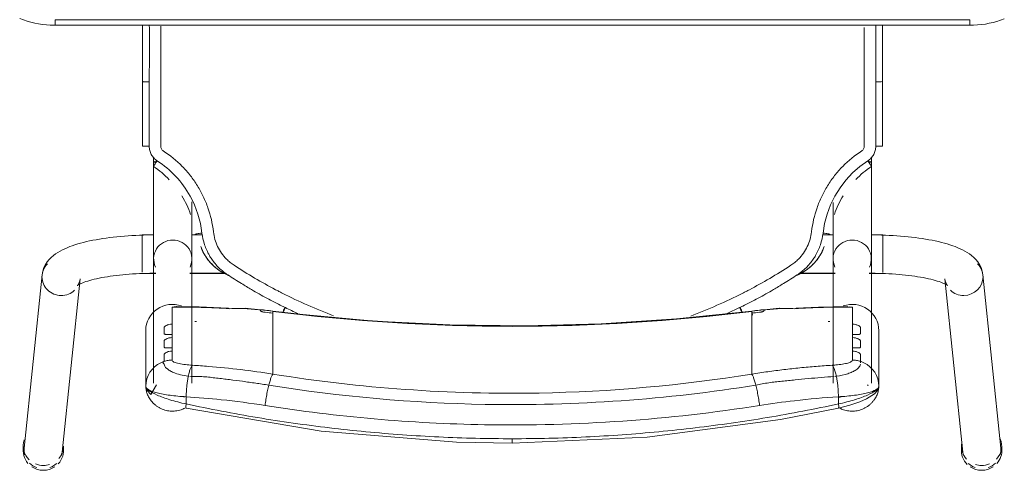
# Model space of a CAD drawing. Header units: metres. Extents: x 2.9 to 42.3, y -72.9 to -49.3.
# Tile 71 of 256: x 6.447 to 6.979, y -62.366 to -62.122. Entities that reach past the tile are written whole.
import ezdxf

# ---------------------------------------------------------------- set-up
doc = ezdxf.new("R2010")
doc.units = ezdxf.units.M
doc.layers.add('I-FURN', color=7, linetype='Continuous', lineweight=18)

# ---------------------------------------------------------------- blocks, each defined once
blk = doc.blocks.new('ConjuntoParaAlunoTamanho6 - CJA06_ConjuntoParaAlunoTamanho6-V25-2PAV')
at = {"layer": 'I-FURN', "color": 253, "true_color": 0xaaaaaa}
for p, q in [((-0.2643, 0.29456), (-0.2643, 0.29197)), ((-0.2638, 0.29312), (-0.25413, 0.19969)), ((-0.23354, 0.20182), (-0.24321, 0.29526)), ((-0.24254, 0.29197), (-0.24254, 0.29456)), ((0.24321, 0.29526), (0.23354, 0.20182)), ((0.24254, 0.29456), (0.24254, 0.29197)), ((0.25413, 0.19969), (0.2638, 0.29312)), ((0.2643, 0.29197), (0.2643, 0.29456)), ((-0.1979, 0.25969), (-0.1979, 0.22964)), ((-0.19385, 0.25812), (-0.19385, 0.19097)), ((-0.19207, 0.25896), (-0.19202, 0.25906)), ((-0.19202, 0.25906), (-0.19192, 0.25949)), ((-0.17315, 0.19097), (-0.17315, 0.25812)), ((0.17315, 0.25812), (0.17315, 0.19097)), ((0.19385, 0.19097), (0.19385, 0.25812)), ((0.1981, 0.22964), (0.1981, 0.25969)), ((-0.19665, 0.25395), (-0.1957, 0.25221)), ((-0.1957, 0.25221), (-0.19451, 0.25062)), ((-0.17493, 0.25435), (-0.17437, 0.25441)), ((-0.12923, 0.2438), (-0.12923, 0.25317)), ((0.12943, 0.2438), (0.12943, 0.25317)), ((0.17457, 0.25441), (0.17513, 0.25435)), ((0.19471, 0.25062), (0.1959, 0.25221)), ((0.1959, 0.25221), (0.19685, 0.25395)), ((-0.18366, 0.24073), (-0.18366, 0.23904)), ((-0.12923, 0.24214), (-0.12923, 0.2438)), ((-0.12923, 0.24214), (-0.12923, 0.23653)), ((0.12943, 0.24214), (0.12943, 0.2438)), ((0.12943, 0.24214), (0.12943, 0.23653)), ((0.18386, 0.23904), (0.18386, 0.24073)), ((-0.12923, 0.23653), (-0.12923, 0.23486)), ((-0.12923, 0.23486), (-0.12923, 0.22925)), ((0.12943, 0.23653), (0.12943, 0.23486)), ((0.12943, 0.23486), (0.12943, 0.22925)), ((-0.18366, 0.23345), (-0.18366, 0.23176)), ((-0.12923, 0.22925), (-0.12923, 0.22759)), ((0.12943, 0.22759), (0.12943, 0.22925)), ((0.18386, 0.23176), (0.18386, 0.23345)), ((-0.18366, 0.22617), (-0.18366, 0.21701)), ((-0.12923, 0.22759), (-0.12923, 0.22197)), ((0.12943, 0.22759), (0.12943, 0.22197)), ((0.18386, 0.21701), (0.18386, 0.22617)), ((-0.14414, 0.21757), (-0.12926, 0.21915)), ((-0.12923, 0.22197), (-0.12923, 0.22031)), ((-0.11598, 0.22048), (-0.1227, 0.21732)), ((0.12943, 0.22031), (0.12943, 0.22197)), ((0.12946, 0.21915), (0.14434, 0.21757)), ((-0.18366, 0.21701), (-0.1818, 0.21679)), ((0.17944, 0.21689), (0.18173, 0.21678)), ((-0.19271, 0.19894), (-0.2, 0.19894)), ((-0.2, 0.19844), (-0.2, 0.19411)), ((-0.19271, 0.19879), (-0.19385, 0.19879)), ((-0.19385, 0.19879), (-0.19385, 0.19845)), ((-0.19385, 0.19845), (-0.19385, 0.19764)), ((-0.15474, 0.19894), (-0.17429, 0.19894)), ((-0.15494, 0.19879), (-0.17429, 0.19879)), ((0.17429, 0.19894), (0.15474, 0.19894)), ((0.17429, 0.19879), (0.15494, 0.19879)), ((0.2, 0.19894), (0.19271, 0.19894)), ((0.19385, 0.19879), (0.19271, 0.19879)), ((0.19385, 0.19845), (0.19385, 0.19879)), ((0.19385, 0.19764), (0.19385, 0.19845)), ((0.2, 0.1938), (0.2, 0.19814)), ((-0.2, 0.19393), (-0.2, 0.18575)), ((-0.19385, 0.19367), (-0.19385, 0.1916)), ((0.19385, 0.1916), (0.19385, 0.19367)), ((0.2, 0.18573), (0.2, 0.19364)), ((-0.19385, 0.18688), (-0.19385, 0.18582)), ((0.19385, 0.18582), (0.19385, 0.18688)), ((-0.2, 0.18573), (-0.2, 0.17922)), ((-0.19385, 0.18371), (-0.19385, 0.18582)), ((0.19385, 0.18371), (0.19385, 0.18582)), ((0.2, 0.17794), (0.2, 0.1856)), ((-0.2, 0.17916), (-0.2, 0.17794)), ((-0.2, 0.17794), (-0.19377, 0.17794)), ((-0.19385, 0.17809), (-0.19385, 0.18068)), ((-0.17323, 0.17794), (-0.1676, 0.17794)), ((-0.17268, 0.17809), (-0.16757, 0.17809)), ((0.16757, 0.17809), (0.17268, 0.17809)), ((0.1676, 0.17794), (0.17323, 0.17794)), ((0.19377, 0.17794), (0.2, 0.17794)), ((0.19385, 0.17809), (0.19385, 0.18059)), ((-0.19385, 0.13857), (-0.19385, 0.13643)), ((0.19385, 0.13604), (0.19385, 0.13857)), ((-0.19983, 0.13021), (-0.19982, 0.0953)), ((0.19983, 0.13021), (0.19982, 0.0953)), ((-0.19982, 0.06488), (-0.19982, 0.0953)), ((-0.19982, 0.0953), (-0.19982, 0.09529)), ((-0.19623, 0.09556), (-0.19738, 0.09554)), ((0.19982, 0.06497), (0.19982, 0.0953)), ((0.247, 0.06497), (-0.247, 0.06497)), ((-0.247, 0.06497), (-0.247, 0.06422)), ((0.247, 0.06497), (-0.247, 0.06497)), ((-0.247, 0.06409), (-0.247, 0.06197)), ((0.247, 0.06497), (0.247, 0.06422)), ((0.247, 0.06409), (0.247, 0.06197))]:
    blk.add_line(p, q, dxfattribs=at)
at = {"layer": 'I-FURN', "color": 253, "true_color": 0xaaaaaa, "flags": 128}
for points in [[(0.0001, 0.2904), (-0.07267, 0.28721), (-0.14486, 0.2777), (-0.17603, 0.27161)], [(0.17623, 0.27161), (0.10331, 0.28398), (0.03018, 0.28985), (0.0001, 0.2904)], [(-0.17603, 0.27161), (-0.18218, 0.26997), (-0.18761, 0.26812), (-0.19131, 0.26652), (-0.19557, 0.2639), (-0.19708, 0.26226), (-0.19765, 0.26113), (-0.1979, 0.25971)], [(-0.17607, 0.26928), (-0.17607, 0.26831), (-0.17607, 0.26734), (-0.17607, 0.26637), (-0.17607, 0.2654)], [(0.17627, 0.2654), (0.17627, 0.26637), (0.17627, 0.26734), (0.17627, 0.26831), (0.17627, 0.26928)], [(0.1981, 0.25971), (0.19792, 0.26092), (0.19739, 0.26208), (0.1954, 0.2642), (0.19227, 0.25896)], [(-0.1979, 0.24468), (-0.1979, 0.2522), (-0.1979, 0.25971)], [(-0.1979, 0.25969), (-0.19776, 0.25773), (-0.19734, 0.2558), (-0.19665, 0.25395)], [(-0.1979, 0.25969), (-0.1979, 0.25218), (-0.1979, 0.24467), (-0.1979, 0.23715), (-0.1979, 0.22964)], [(0.19685, 0.25395), (0.19754, 0.2558), (0.19796, 0.25773), (0.1981, 0.25969)], [(0.1981, 0.25971), (0.1981, 0.2522), (0.1981, 0.24468)], [(0.1981, 0.22964), (0.1981, 0.23715), (0.1981, 0.24467), (0.1981, 0.25218), (0.1981, 0.25969)], [(-0.19451, 0.25062), (-0.19311, 0.2492), (-0.19152, 0.24799)], [(0.19172, 0.24799), (0.19331, 0.2492), (0.19471, 0.25062)], [(-0.19152, 0.24799), (-0.18977, 0.24701), (-0.1879, 0.24628)], [(-0.1879, 0.24243), (-0.1879, 0.24339), (-0.1879, 0.24435), (-0.1879, 0.24532), (-0.1879, 0.24628)], [(-0.18366, 0.24561), (-0.18366, 0.24439), (-0.18366, 0.24317), (-0.18366, 0.24195), (-0.18366, 0.24073)], [(0.18386, 0.24073), (0.18386, 0.24195), (0.18386, 0.24317), (0.18386, 0.24439), (0.18386, 0.24561)], [(0.1881, 0.24628), (0.18997, 0.24701), (0.19172, 0.24799)], [(0.1881, 0.24628), (0.1881, 0.24532), (0.1881, 0.24435), (0.1881, 0.24339), (0.1881, 0.24243)], [(-0.1879, 0.23515), (-0.1879, 0.23603), (-0.1879, 0.23692), (-0.1879, 0.2378), (-0.1879, 0.23868)], [(-0.18366, 0.23904), (-0.18366, 0.23764), (-0.18366, 0.23624), (-0.18366, 0.23485), (-0.18366, 0.23345)], [(0.18386, 0.23345), (0.18386, 0.23485), (0.18386, 0.23624), (0.18386, 0.23764), (0.18386, 0.23904)], [(0.1881, 0.23868), (0.1881, 0.2378), (0.1881, 0.23692), (0.1881, 0.23603), (0.1881, 0.23515)], [(-0.1879, 0.22787), (-0.1879, 0.22876), (-0.1879, 0.22964), (-0.1879, 0.23052), (-0.1879, 0.23141)], [(-0.18366, 0.23176), (-0.18366, 0.23036), (-0.18366, 0.22897), (-0.18366, 0.22757), (-0.18366, 0.22617)], [(0.18386, 0.22617), (0.18386, 0.22757), (0.18386, 0.22897), (0.18386, 0.23036), (0.18386, 0.23176)], [(0.1881, 0.23141), (0.1881, 0.23052), (0.1881, 0.22964), (0.1881, 0.22876), (0.1881, 0.22787)], [(-0.12926, 0.21915), (-0.08865, 0.22342), (-0.0479, 0.2261), (-0.00707, 0.22717), (0.03376, 0.22666), (0.07455, 0.22454), (0.11521, 0.22083), (0.12946, 0.21915)], [(-0.1359, 0.2187), (-0.1359, 0.21878), (-0.1359, 0.21886), (-0.1359, 0.21893), (-0.1359, 0.21901)], [(-0.12923, 0.22031), (-0.12923, 0.22007), (-0.12923, 0.21984), (-0.12923, 0.21961), (-0.12923, 0.21937)], [(0.12943, 0.21937), (0.12943, 0.21961), (0.12943, 0.21984), (0.12943, 0.22007), (0.12943, 0.22031)], [(0.1361, 0.21901), (0.1361, 0.21893), (0.1361, 0.21886), (0.1361, 0.21878), (0.1361, 0.2187)], [(-0.18111, 0.21677), (-0.16533, 0.21701), (-0.15331, 0.21761)], [(0.15351, 0.21761), (0.16928, 0.2169), (0.18131, 0.21677)], [(0.18173, 0.21678), (0.18279, 0.21686), (0.18386, 0.21701)], [(-0.23354, 0.20182), (-0.23373, 0.20287), (-0.23403, 0.20376), (-0.23437, 0.20445), (-0.23469, 0.20492), (-0.23492, 0.20521), (-0.23505, 0.20534), (-0.23507, 0.20536)], [(-0.23507, 0.20536), (-0.23501, 0.20531), (-0.23482, 0.20518), (-0.23451, 0.20499), (-0.23408, 0.20476), (-0.23355, 0.20449), (-0.23291, 0.2042), (-0.23217, 0.20389), (-0.23133, 0.20358), (-0.23041, 0.20326), (-0.22941, 0.20294), (-0.22832, 0.20262), (-0.22717, 0.2023), (-0.22594, 0.20199), (-0.22464, 0.20169), (-0.22328, 0.2014), (-0.22186, 0.20112), (-0.22039, 0.20086), (-0.21886, 0.2006), (-0.21729, 0.20036), (-0.21567, 0.20014), (-0.214, 0.19993), (-0.2123, 0.19973), (-0.21057, 0.19956), (-0.2088, 0.1994), (-0.207, 0.19926), (-0.20518, 0.19913), (-0.20334, 0.19903), (-0.20148, 0.19894), (-0.19961, 0.19888), (-0.19772, 0.19883), (-0.19583, 0.1988), (-0.19394, 0.19879), (-0.19385, 0.19879)], [(0.23507, 0.20536), (0.23501, 0.20531), (0.23482, 0.20518), (0.23451, 0.20499), (0.23408, 0.20476), (0.23355, 0.20449), (0.23291, 0.2042), (0.23217, 0.20389), (0.23133, 0.20358), (0.23041, 0.20326), (0.22941, 0.20294), (0.22832, 0.20262), (0.22717, 0.2023), (0.22594, 0.20199), (0.22464, 0.20169), (0.22328, 0.2014), (0.22186, 0.20112), (0.22039, 0.20086), (0.21886, 0.2006), (0.21729, 0.20036), (0.21567, 0.20014), (0.214, 0.19993), (0.2123, 0.19973), (0.21057, 0.19956), (0.2088, 0.1994), (0.207, 0.19926), (0.20518, 0.19913), (0.20334, 0.19903), (0.20148, 0.19894), (0.19961, 0.19888), (0.19772, 0.19883), (0.19583, 0.1988), (0.19394, 0.19879), (0.19385, 0.19879)], [(0.23354, 0.20182), (0.23373, 0.20287), (0.23403, 0.20376), (0.23437, 0.20445), (0.23469, 0.20492), (0.23492, 0.20521), (0.23505, 0.20534), (0.23507, 0.20536)], [(-0.25413, 0.19969), (-0.25375, 0.19762), (-0.25311, 0.19572), (-0.25226, 0.19403), (-0.25129, 0.19256), (-0.25023, 0.19128), (-0.24913, 0.19017), (-0.24799, 0.18919), (-0.24683, 0.18832), (-0.24563, 0.18753), (-0.24441, 0.18681), (-0.24316, 0.18615), (-0.24188, 0.18553), (-0.24055, 0.18496), (-0.23919, 0.18441), (-0.23778, 0.1839), (-0.23633, 0.18341), (-0.23483, 0.18295), (-0.2333, 0.18251), (-0.23171, 0.1821), (-0.23008, 0.1817), (-0.22841, 0.18133), (-0.2267, 0.18098), (-0.22495, 0.18064), (-0.22315, 0.18033), (-0.22132, 0.18004), (-0.21946, 0.17976), (-0.21756, 0.17951), (-0.21562, 0.17928), (-0.21366, 0.17906), (-0.21168, 0.17887), (-0.20967, 0.1787), (-0.20763, 0.17855), (-0.20558, 0.17842), (-0.20352, 0.17831), (-0.20144, 0.17823), (-0.19935, 0.17816), (-0.19725, 0.17811), (-0.19515, 0.17809), (-0.19385, 0.17809)], [(0.25413, 0.19969), (0.25375, 0.19762), (0.25311, 0.19572), (0.25226, 0.19403), (0.25129, 0.19256), (0.25023, 0.19128), (0.24913, 0.19017), (0.24799, 0.18919), (0.24683, 0.18832), (0.24563, 0.18753), (0.24441, 0.18681), (0.24316, 0.18615), (0.24188, 0.18553), (0.24055, 0.18496), (0.23919, 0.18441), (0.23778, 0.1839), (0.23633, 0.18341), (0.23483, 0.18295), (0.2333, 0.18251), (0.23171, 0.1821), (0.23008, 0.1817), (0.22841, 0.18133), (0.2267, 0.18098), (0.22495, 0.18064), (0.22315, 0.18033), (0.22132, 0.18004), (0.21946, 0.17976), (0.21756, 0.17951), (0.21562, 0.17928), (0.21366, 0.17906), (0.21168, 0.17887), (0.20967, 0.1787), (0.20763, 0.17855), (0.20558, 0.17842), (0.20352, 0.17831), (0.20144, 0.17823), (0.19935, 0.17816), (0.19725, 0.17811), (0.19515, 0.17809), (0.19385, 0.17809)], [(-0.19385, 0.13857), (-0.19385, 0.14057), (-0.19385, 0.14257), (-0.19385, 0.14457), (-0.19385, 0.14656), (-0.19385, 0.14855), (-0.19385, 0.15053), (-0.19385, 0.15249), (-0.19385, 0.15444), (-0.19385, 0.15637), (-0.19385, 0.15827), (-0.19385, 0.16015), (-0.19385, 0.162), (-0.19385, 0.16382), (-0.19385, 0.1656), (-0.19385, 0.16735), (-0.19385, 0.16905), (-0.19385, 0.17071), (-0.19385, 0.17233), (-0.19385, 0.1739), (-0.19385, 0.17541), (-0.19385, 0.17687), (-0.19385, 0.17828), (-0.19385, 0.17963), (-0.19385, 0.18092), (-0.19385, 0.18215), (-0.19385, 0.18331), (-0.19385, 0.18441), (-0.19385, 0.18544), (-0.19385, 0.1864), (-0.19385, 0.18729), (-0.19385, 0.1881), (-0.19385, 0.18885), (-0.19385, 0.18951), (-0.19385, 0.19011), (-0.19385, 0.19062), (-0.19385, 0.19097)], [(-0.17315, 0.19097), (-0.17315, 0.19051), (-0.17315, 0.18998), (-0.17315, 0.18937), (-0.17315, 0.18869), (-0.17315, 0.18793), (-0.17315, 0.1871), (-0.17315, 0.18619), (-0.17315, 0.18522), (-0.17315, 0.18417), (-0.17315, 0.18306), (-0.17315, 0.18188), (-0.17315, 0.18064), (-0.17315, 0.17934), (-0.17315, 0.17798), (-0.17315, 0.17656), (-0.17315, 0.17508), (-0.17315, 0.17355), (-0.17315, 0.17198), (-0.17315, 0.17035), (-0.17315, 0.16868), (-0.17315, 0.16696), (-0.17315, 0.16521), (-0.17315, 0.16342), (-0.17315, 0.16159), (-0.17315, 0.16066)], [(0.17315, 0.16015), (0.17315, 0.162), (0.17315, 0.16382), (0.17315, 0.1656), (0.17315, 0.16735), (0.17315, 0.16905), (0.17315, 0.17071), (0.17315, 0.17233), (0.17315, 0.1739), (0.17315, 0.17541), (0.17315, 0.17687), (0.17315, 0.17828), (0.17315, 0.17963), (0.17315, 0.18092), (0.17315, 0.18215), (0.17315, 0.18331), (0.17315, 0.18441), (0.17315, 0.18544), (0.17315, 0.1864), (0.17315, 0.18729), (0.17315, 0.1881), (0.17315, 0.18885), (0.17315, 0.18951), (0.17315, 0.19011), (0.17315, 0.19062), (0.17315, 0.19097)], [(0.19385, 0.19097), (0.19385, 0.19051), (0.19385, 0.18998), (0.19385, 0.18937), (0.19385, 0.18869), (0.19385, 0.18793), (0.19385, 0.1871), (0.19385, 0.18619), (0.19385, 0.18522), (0.19385, 0.18417), (0.19385, 0.18306), (0.19385, 0.18188), (0.19385, 0.18064), (0.19385, 0.17934), (0.19385, 0.17798), (0.19385, 0.17656), (0.19385, 0.17508), (0.19385, 0.17355), (0.19385, 0.17198), (0.19385, 0.17035), (0.19385, 0.16868), (0.19385, 0.16696), (0.19385, 0.16521), (0.19385, 0.16342), (0.19385, 0.16159), (0.19385, 0.15974), (0.19385, 0.15785), (0.19385, 0.15594), (0.19385, 0.15401), (0.19385, 0.15206), (0.19385, 0.15009), (0.19385, 0.14811), (0.19385, 0.14612), (0.19385, 0.14413), (0.19385, 0.14213), (0.19385, 0.14013), (0.19385, 0.13857)], [(-0.16841, 0.18438), (-0.16841, 0.18437), (-0.16841, 0.18435), (-0.16841, 0.18434), (-0.16841, 0.18432)], [(0.16841, 0.18432), (0.16841, 0.18434), (0.16841, 0.18435), (0.16841, 0.18437), (0.16841, 0.18438)], [(-0.16774, 0.17706), (-0.16861, 0.17188), (-0.16997, 0.16679), (-0.17181, 0.16185), (-0.17415, 0.15713), (-0.17693, 0.15265), (-0.18013, 0.14846), (-0.18374, 0.14461), (-0.18771, 0.14113), (-0.19199, 0.13805)], [(-0.19623, 0.13025), (-0.19623, 0.12331), (-0.19623, 0.11637), (-0.19623, 0.10942), (-0.19623, 0.10249), (-0.19623, 0.09556)], [(0.19623, 0.13025), (0.19623, 0.12639), (0.19623, 0.12254), (0.19623, 0.11868), (0.19623, 0.11483), (0.19623, 0.11097), (0.19623, 0.10712), (0.19623, 0.10327), (0.19623, 0.09941), (0.19623, 0.09556)], [(-0.19738, 0.09554), (-0.19841, 0.0955), (-0.1992, 0.09544), (-0.19969, 0.09537), (-0.19982, 0.0953)], [(-0.247, 0.06497), (-0.24912, 0.06492), (-0.25124, 0.0648), (-0.25334, 0.06459), (-0.25544, 0.06429), (-0.25753, 0.06391), (-0.2596, 0.06345), (-0.26165, 0.0629), (-0.26367, 0.06228), (-0.26567, 0.06157)], [(0.2662, 0.06136), (0.26421, 0.06209), (0.2622, 0.06274), (0.26015, 0.06331), (0.25809, 0.06379), (0.25601, 0.0642), (0.25391, 0.06451), (0.25181, 0.06475), (0.24969, 0.0649), (0.24757, 0.06496), (0.247, 0.06497)], [(0.247, 0.06197), (0.1235, 0.06197), (0, 0.06197), (-0.1235, 0.06197), (-0.247, 0.06197)], [(-0.247, 0.06197), (-0.1235, 0.06197), (0, 0.06197), (0.1235, 0.06197), (0.247, 0.06197)]]:
    blk.add_lwpolyline(points, dxfattribs=at)
at = {"layer": 'I-FURN', "color": 253, "true_color": 0xaaaaaa}
for centre, major_axis, ratio, start_param, end_param in [((-0.25351, 0.29419), (0.01029, 0.00107), 0.967158, 1.817964, 2.256389), ((-0.25342, 0.29456), (0.01088, 0), 0.965926, 1.570796, 2.185058), ((-0.25342, 0.29456), (0.01088, 0), 0.965926, 0.959427, 1.570796), ((-0.25351, 0.29419), (0.01029, 0.00107), 0.967158, 0.685592, 1.112361), ((0.25351, 0.29419), (-0.01029, 0.00107), 0.967158, 5.170824, 5.597593), ((0.25342, 0.29456), (0.01088, 0), 0.965926, 1.570796, 2.182166), ((0.25342, 0.29456), (-0.01088, 0), 0.965926, 4.098128, 4.712389), ((0.25351, 0.29419), (-0.01029, 0.00107), 0.967158, 4.026797, 4.465222), ((-0.25342, 0.29197), (0.01088, 0), 0.965926, 2.404268, 3.526261), ((-0.25342, 0.29456), (0.01088, 0), 0.965926, 2.438822, 3.243525), ((-0.25342, 0.29197), (0.01088, 0), 0.965926, 1.570796, 1.965237), ((-0.25342, 0.29197), (0.01088, 0), 0.965926, 1.257624, 1.559899), ((-0.25342, 0.29456), (0.01088, 0), 0.965926, 6.170166, 7.057134), ((-0.25342, 0.29197), (0.01088, 0), 0.965926, 6.182855, 7.015454), ((0.25342, 0.29456), (0.01088, 0), 0.965926, 2.404321, 3.312013), ((0.25342, 0.29197), (0.01088, 0), 0.965926, 2.446266, 3.141593), ((0.25342, 0.29197), (0.01088, 0), 0.965926, 1.581694, 1.883969), ((0.25342, 0.29197), (0.01088, 0), 0.965926, 1.176355, 1.570796), ((0.25342, 0.29197), (0.01088, 0), 0.965926, 5.959867, 7.062609), ((0.25342, 0.29456), (0.01088, 0), 0.965926, 6.052088, 6.985956), ((-0.25351, 0.29419), (0.01029, 0.00107), 0.967158, 2.780211, 3.141593), ((-0.25351, 0.29419), (0.01029, 0.00107), 0.967158, 6.18338, 6.464028), ((0.25351, 0.29419), (-0.01029, 0.00107), 0.967158, 6.102343, 6.382991), ((0.25351, 0.29419), (-0.01029, 0.00107), 0.967158, 3.141593, 3.502975), ((-0.1835, 0.22964), (-0.0144, 0), 0.978148, 0, 1.909658), ((0.0001, -0.77159), (1.0211, 0), 0.978148, 1.443771, 1.697822), ((0.0001, -0.77117), (1.0209, 0), 0.978148, 1.443771, 1.697822), ((0.1837, 0.22964), (0.0144, 0), 0.978148, 4.362105, 6.283185), ((-0.17927, 0.60128), (0.385, 0), 0.978148, 4.732926, 4.735013), ((0.17947, 0.60128), (0.385, 0), 0.978148, 4.689765, 4.691852), ((-0.17927, 0.60263), (0.395, 0), 0.978148, 4.801491, 4.822541), ((-0.17927, 0.60356), (0.395, 0), 0.978148, 4.828782, 4.839414), ((-0.17927, 0.60221), (0.3948, 0), 0.978148, 4.828842, 4.839414), ((-0.1305, 0.22908), (-0.00124, 0.00992), 0.026339, 2.463316, 2.789234), ((0.17947, 0.60356), (0.395, 0), 0.978148, 4.585364, 4.595996), ((0.17947, 0.60221), (0.3948, 0), 0.978148, 4.585364, 4.595936), ((0.17947, 0.60263), (0.395, 0), 0.978148, 4.602237, 4.623287), ((-0.17927, 0.60336), (0.395, 0), 0.978148, 4.701279, 4.780293), ((-0.14501, 0.22754), (-0.00087, 0.00996), 0.018501, 2.957526, 3.350225), ((0.14521, 0.22754), (0.00087, 0.00996), 0.018501, 2.93296, 3.325659), ((0.17947, 0.60336), (0.395, 0), 0.978148, 4.644485, 4.723499), ((-0.24383, 0.20075), (0.01029, 0.00107), 0.967158, 1.470991, 3.041787), ((-0.24383, 0.20075), (0.01029, 0.00107), 0.967158, 0.685592, 1.470991), ((0.24383, 0.20075), (-0.01029, 0.00107), 0.967158, 4.812195, 5.597593), ((0.24383, 0.20075), (-0.01029, 0.00107), 0.967158, 3.241398, 4.812195), ((-0.24383, 0.20075), (0.01029, 0.00107), 0.967158, 3.041787, 3.827185), ((0.24383, 0.20075), (-0.01029, 0.00107), 0.967158, 2.456, 3.241398), ((-0.1835, 0.19097), (0.01035, 0), 0.978148, 2.686587, 4.712389), ((-0.1835, 0.19097), (0.01035, 0), 0.978148, 4.712389, 6.738191), ((0.1835, 0.19097), (0.01035, 0), 0.978148, 2.686587, 4.712389), ((0.1835, 0.19097), (0.01035, 0), 0.978148, 4.712389, 6.738191), ((-0.1835, 0.13857), (0.01035, 0), 0.069756, 2.648425, 3.665191), ((0.1835, 0.13857), (0.01035, 0), 0.069756, 5.759587, 6.776353)]:
    blk.add_ellipse(centre, major_axis=major_axis, ratio=ratio, start_param=start_param, end_param=end_param, dxfattribs=at)
for points in [[(-0.01972, 0.28779), (-0.02633, 0.28763), (-0.03293, 0.2874), (-0.03953, 0.28708)], [(0.0001, 0.28802), (-0.00651, 0.28802), (-0.01312, 0.28795), (-0.01972, 0.28779)], [(0.0001, 0.29036), (0.0001, 0.29029), (0.0001, 0.29001), (0.0001, 0.28916), (0.0001, 0.28841), (0.0001, 0.28802)], [(0.01992, 0.28779), (0.01332, 0.28795), (0.00671, 0.28802), (0.0001, 0.28802)], [(0.03973, 0.28708), (0.03313, 0.2874), (0.02653, 0.28763), (0.01992, 0.28779)], [(-0.09864, 0.28217), (-0.10517, 0.28139), (-0.11169, 0.28054), (-0.11819, 0.27961)], [(-0.07901, 0.28427), (-0.08557, 0.28365), (-0.09211, 0.28295), (-0.09864, 0.28217)], [(-0.05929, 0.28591), (-0.06588, 0.28544), (-0.07245, 0.28489), (-0.07901, 0.28427)], [(-0.03953, 0.28708), (-0.04612, 0.28677), (-0.05271, 0.28638), (-0.05929, 0.28591)], [(0.0595, 0.28591), (0.05292, 0.28638), (0.04633, 0.28677), (0.03973, 0.28708)], [(0.07921, 0.28427), (0.07265, 0.28489), (0.06608, 0.28544), (0.0595, 0.28591)], [(0.09885, 0.28217), (0.09232, 0.28294), (0.08577, 0.28365), (0.07921, 0.28427)], [(0.11839, 0.27961), (0.11189, 0.28054), (0.10538, 0.28139), (0.09885, 0.28217)], [(-0.13762, 0.27661), (-0.14407, 0.27553), (-0.15051, 0.27438), (-0.15692, 0.27316)], [(-0.11819, 0.27961), (-0.12468, 0.27869), (-0.13116, 0.27768), (-0.13762, 0.27661)], [(0.15712, 0.27316), (0.1443, 0.2756), (0.13138, 0.27776), (0.11839, 0.27961)], [(-0.15692, 0.27316), (-0.16332, 0.27194), (-0.16971, 0.27065), (-0.17607, 0.26928)], [(0.17627, 0.26928), (0.16991, 0.27065), (0.16353, 0.27194), (0.15712, 0.27316)], [(0.17627, 0.26928), (0.17633, 0.26966), (0.17642, 0.27037), (0.17644, 0.2712), (0.17636, 0.27149), (0.1763, 0.27156)], [(-0.13346, 0.2701), (-0.13339, 0.26956), (-0.13324, 0.26848), (-0.133, 0.26684), (-0.13272, 0.2652), (-0.13242, 0.26359), (-0.13211, 0.26203), (-0.13178, 0.26053), (-0.13155, 0.25959), (-0.13144, 0.25914)], [(0.13164, 0.25914), (0.13175, 0.25959), (0.13198, 0.26053), (0.13231, 0.26203), (0.13262, 0.26359), (0.13292, 0.2652), (0.1332, 0.26684), (0.13344, 0.26848), (0.13359, 0.26956), (0.13366, 0.2701)], [(-0.17607, 0.2654), (-0.17914, 0.26523), (-0.18504, 0.2647), (-0.19219, 0.26337), (-0.19682, 0.26165), (-0.1979, 0.26035), (-0.1979, 0.25969)], [(-0.17609, 0.26577), (-0.1767, 0.26561), (-0.17731, 0.26545), (-0.17791, 0.26528)], [(-0.17607, 0.2654), (-0.17606, 0.26498), (-0.17604, 0.26413), (-0.17598, 0.26285), (-0.1759, 0.26156), (-0.17579, 0.26028), (-0.17566, 0.25902), (-0.17551, 0.25778), (-0.17533, 0.25659), (-0.17514, 0.25544), (-0.175, 0.25471), (-0.17493, 0.25435)], [(0.17513, 0.25435), (0.1752, 0.25471), (0.17534, 0.25544), (0.17553, 0.25659), (0.17571, 0.25778), (0.17586, 0.25902), (0.17599, 0.26028), (0.1761, 0.26156), (0.17618, 0.26285), (0.17624, 0.26413), (0.17626, 0.26498), (0.17627, 0.2654)], [(0.1981, 0.25969), (0.1981, 0.26035), (0.19703, 0.26165), (0.19239, 0.26338), (0.18523, 0.2647), (0.17934, 0.26523), (0.17627, 0.2654)], [(0.17811, 0.26528), (0.1778, 0.26537), (0.17749, 0.26545), (0.17718, 0.26553)], [(-0.12923, 0.25317), (-0.12932, 0.25327), (-0.1295, 0.25353), (-0.1298, 0.25409), (-0.13011, 0.25481), (-0.13044, 0.25568), (-0.13077, 0.2567), (-0.1311, 0.25786), (-0.13133, 0.2587), (-0.13144, 0.25914)], [(0.12943, 0.25317), (0.12952, 0.25327), (0.1297, 0.25353), (0.13, 0.25409), (0.13031, 0.25481), (0.13064, 0.25568), (0.13097, 0.2567), (0.1313, 0.25786), (0.13153, 0.2587), (0.13164, 0.25914)], [(-0.17493, 0.25435), (-0.17484, 0.25392), (-0.17465, 0.25308), (-0.17435, 0.25195), (-0.17403, 0.25093), (-0.17369, 0.25006), (-0.17335, 0.24934), (-0.173, 0.24877), (-0.17277, 0.2485), (-0.17265, 0.2484)], [(-0.15095, 0.25026), (-0.1524, 0.2501), (-0.15385, 0.24995), (-0.1553, 0.2498)], [(-0.14661, 0.25076), (-0.14806, 0.25058), (-0.14951, 0.25042), (-0.15095, 0.25026)], [(-0.14226, 0.2513), (-0.14371, 0.25111), (-0.14516, 0.25093), (-0.14661, 0.25076)], [(0.17285, 0.2484), (0.17297, 0.2485), (0.1732, 0.24877), (0.17355, 0.24934), (0.17389, 0.25006), (0.17423, 0.25093), (0.17455, 0.25195), (0.17485, 0.25308), (0.17504, 0.25392), (0.17513, 0.25435)], [(-0.1879, 0.24628), (-0.18756, 0.24617), (-0.18687, 0.24599), (-0.18581, 0.24578), (-0.18474, 0.24565), (-0.18402, 0.24561), (-0.18366, 0.24561)], [(-0.16398, 0.24902), (-0.16687, 0.24878), (-0.16977, 0.24858), (-0.17265, 0.2484)], [(-0.15964, 0.24939), (-0.16109, 0.24926), (-0.16254, 0.24913), (-0.16398, 0.24902)], [(-0.1553, 0.2498), (-0.15675, 0.24966), (-0.15819, 0.24952), (-0.15964, 0.24939)], [(0.18386, 0.24561), (0.18422, 0.24561), (0.18494, 0.24565), (0.18601, 0.24578), (0.18707, 0.24599), (0.18776, 0.24617), (0.1881, 0.24628)], [(-0.1359, 0.21901), (-0.1359, 0.21905), (-0.13586, 0.21912), (-0.13573, 0.21923), (-0.13549, 0.21935), (-0.13518, 0.21946), (-0.13479, 0.21957), (-0.13436, 0.21967), (-0.1339, 0.21974), (-0.13357, 0.21979), (-0.1334, 0.21981)], [(-0.13585, 0.2186), (-0.13587, 0.21862), (-0.13589, 0.21865), (-0.1359, 0.21868), (-0.1359, 0.2187)], [(-0.09625, 0.22184), (-0.10584, 0.21825), (-0.1152, 0.21414), (-0.12434, 0.2095)], [(-0.12335, 0.21813), (-0.12356, 0.21856), (-0.12377, 0.21898), (-0.12395, 0.21936)], [(-0.12289, 0.21723), (-0.12304, 0.21753), (-0.12319, 0.21783), (-0.12334, 0.21813)], [(0.12434, 0.2095), (0.11529, 0.21408), (0.10607, 0.21814), (0.09666, 0.22168)], [(0.11594, 0.2205), (0.11821, 0.21947), (0.12046, 0.21841), (0.1227, 0.21732)], [(0.1227, 0.21732), (0.12291, 0.21776), (0.12336, 0.21866), (0.12377, 0.21945), (0.12395, 0.2198)], [(0.12334, 0.21813), (0.12319, 0.21783), (0.12304, 0.21753), (0.12289, 0.21723)], [(0.12395, 0.21936), (0.12377, 0.21898), (0.12356, 0.21856), (0.12335, 0.21813)], [(0.1336, 0.21981), (0.13377, 0.21979), (0.1341, 0.21974), (0.13456, 0.21967), (0.13499, 0.21957), (0.13538, 0.21946), (0.13569, 0.21935), (0.13593, 0.21923), (0.13606, 0.21912), (0.1361, 0.21905), (0.1361, 0.21901)], [(0.1361, 0.2187), (0.1361, 0.21868), (0.13609, 0.21865), (0.13607, 0.21862), (0.13605, 0.2186)], [(-0.15397, 0.21772), (-0.15349, 0.21752), (-0.153, 0.21758), (-0.15247, 0.21788)], [(-0.15247, 0.21788), (-0.15113, 0.21782), (-0.1484, 0.21775), (-0.14556, 0.21776), (-0.14412, 0.21779)], [(-0.12436, 0.21651), (-0.12717, 0.21512), (-0.13276, 0.21224), (-0.13826, 0.20916), (-0.14098, 0.20758)], [(-0.1227, 0.21732), (-0.12297, 0.21719), (-0.12353, 0.21692), (-0.12408, 0.21665), (-0.12436, 0.21651)], [(0.12436, 0.21651), (0.12408, 0.21665), (0.12353, 0.21692), (0.12297, 0.21719), (0.1227, 0.21732)], [(0.14098, 0.20758), (0.13826, 0.20916), (0.13276, 0.21224), (0.12717, 0.21512), (0.12436, 0.21651)], [(0.14432, 0.21779), (0.14576, 0.21776), (0.1486, 0.21775), (0.15133, 0.21782), (0.15267, 0.21788)], [(0.15267, 0.21788), (0.1532, 0.21758), (0.15369, 0.21752), (0.15417, 0.21772)], [(-0.12798, 0.20762), (-0.13157, 0.20574), (-0.13889, 0.20168), (-0.14651, 0.19698), (-0.1504, 0.19445)], [(-0.14098, 0.20758), (-0.14188, 0.20704), (-0.14368, 0.20597), (-0.14546, 0.20487), (-0.14635, 0.20432)], [(-0.12434, 0.2095), (-0.12494, 0.2092), (-0.12615, 0.20858), (-0.12737, 0.20794), (-0.12798, 0.20762)], [(0.12798, 0.20762), (0.12738, 0.20794), (0.12617, 0.20857), (0.12495, 0.20919), (0.12434, 0.2095)], [(0.1504, 0.19445), (0.14673, 0.19684), (0.13935, 0.20142), (0.13181, 0.20561), (0.12798, 0.20762)], [(0.14635, 0.20432), (0.14546, 0.20487), (0.14368, 0.20597), (0.14188, 0.20704), (0.14098, 0.20758)], [(-0.14638, 0.20431), (-0.14762, 0.20355), (-0.1501, 0.202), (-0.15256, 0.20043), (-0.15378, 0.19963)], [(0.15378, 0.19963), (0.15256, 0.20043), (0.1501, 0.202), (0.14762, 0.20355), (0.14638, 0.20431)], [(-0.16501, 0.19076), (-0.16447, 0.19151), (-0.16331, 0.19295), (-0.16135, 0.19493), (-0.15919, 0.19669), (-0.15764, 0.19771), (-0.15683, 0.19818)], [(-0.15378, 0.19963), (-0.1555, 0.19851), (-0.15869, 0.19594), (-0.16134, 0.1928), (-0.1625, 0.1911)], [(-0.1568, 0.1982), (-0.15576, 0.1988), (-0.15475, 0.1993), (-0.15376, 0.19971)], [(0.15863, 0.1971), (0.15703, 0.19822), (0.15531, 0.19916), (0.1535, 0.1999)], [(0.15374, 0.19972), (0.15472, 0.19931), (0.15575, 0.19881), (0.1568, 0.1982)], [(0.1625, 0.1911), (0.16134, 0.1928), (0.15869, 0.19594), (0.1555, 0.19851), (0.15378, 0.19963)], [(-0.1504, 0.19445), (-0.15113, 0.19396), (-0.15256, 0.19293), (-0.15386, 0.19174), (-0.15448, 0.19112)], [(0.15448, 0.19112), (0.15386, 0.19174), (0.15256, 0.19292), (0.15114, 0.19396), (0.1504, 0.19445)], [(-0.16371, 0.18924), (-0.16479, 0.18738), (-0.16656, 0.18343), (-0.1675, 0.1792), (-0.16774, 0.17706)], [(-0.1625, 0.1911), (-0.16271, 0.1908), (-0.16313, 0.19018), (-0.16352, 0.18955), (-0.16371, 0.18924)], [(-0.15448, 0.19112), (-0.15645, 0.18912), (-0.15969, 0.18452), (-0.16124, 0.17915), (-0.16156, 0.17636)], [(0.16156, 0.17636), (0.16124, 0.17915), (0.15968, 0.18454), (0.15645, 0.18912), (0.15448, 0.19112)], [(0.16371, 0.18924), (0.16352, 0.18955), (0.16313, 0.19018), (0.16271, 0.1908), (0.1625, 0.1911)], [(0.16774, 0.17706), (0.1675, 0.1792), (0.16656, 0.18343), (0.16479, 0.18738), (0.16371, 0.18924)], [(0.16501, 0.19076), (0.16537, 0.19026), (0.16604, 0.18925), (0.16695, 0.18767), (0.16775, 0.18603), (0.1682, 0.1849), (0.16841, 0.18432)], [(-0.16774, 0.17706), (-0.16823, 0.17712), (-0.16921, 0.17725), (-0.17046, 0.17746), (-0.17128, 0.17766), (-0.17147, 0.17776), (-0.17146, 0.1778)], [(0.17146, 0.1778), (0.17147, 0.17776), (0.17128, 0.17766), (0.17046, 0.17746), (0.16921, 0.17725), (0.16823, 0.17712), (0.16774, 0.17706)], [(-0.17391, 0.16699), (-0.17512, 0.16348), (-0.17671, 0.16011), (-0.17864, 0.15696)], [(0.1786, 0.15703), (0.17667, 0.16018), (0.1751, 0.16355), (0.1739, 0.16704)], [(-0.1854, 0.14823), (-0.18797, 0.14558), (-0.19084, 0.14321), (-0.19391, 0.14119)], [(0.19391, 0.14119), (0.19084, 0.14321), (0.18795, 0.1456), (0.18537, 0.14827)], [(-0.19391, 0.14119), (-0.19393, 0.14119), (-0.19385, 0.14103), (-0.19344, 0.14033), (-0.19278, 0.13928), (-0.19225, 0.13846), (-0.19199, 0.13805)], [(0.19199, 0.13805), (0.19225, 0.13846), (0.19278, 0.13928), (0.19344, 0.14033), (0.19385, 0.14103), (0.19393, 0.14119), (0.19391, 0.14119)], [(-0.19199, 0.13805), (-0.19265, 0.13762), (-0.19383, 0.13663), (-0.19519, 0.13473), (-0.19604, 0.13255), (-0.19622, 0.13104), (-0.19623, 0.13025)], [(0.19623, 0.13025), (0.19622, 0.13104), (0.19604, 0.13255), (0.19519, 0.13473), (0.19383, 0.13663), (0.19265, 0.13762), (0.19199, 0.13805)], [(-0.19623, 0.13025), (-0.19672, 0.13025), (-0.1977, 0.13025), (-0.19891, 0.13024), (-0.19969, 0.13022), (-0.19984, 0.13021), (-0.19982, 0.1302)], [(-0.19982, 0.12147), (-0.19982, 0.12438), (-0.19982, 0.12729), (-0.19982, 0.1302)], [(-0.19982, 0.1302), (-0.19982, 0.12438), (-0.19982, 0.11273), (-0.19982, 0.1011), (-0.19982, 0.09529)], [(-0.18863, 0.13277), (-0.18884, 0.13263), (-0.18922, 0.13231), (-0.18966, 0.1317), (-0.18994, 0.13099), (-0.19, 0.1305), (-0.19, 0.13025)], [(0.19, 0.13025), (0.19, 0.1305), (0.18994, 0.13099), (0.18966, 0.1317), (0.18922, 0.13231), (0.18884, 0.13263), (0.18863, 0.13277)], [(0.19, 0.09555), (0.19, 0.09868), (0.19, 0.10482), (0.19, 0.11314), (0.19, 0.12173), (0.19, 0.1274), (0.19, 0.13025)], [(0.19982, 0.1302), (0.19984, 0.13021), (0.19969, 0.13022), (0.19891, 0.13024), (0.1977, 0.13025), (0.19672, 0.13025), (0.19623, 0.13025)], [(0.19982, 0.1302), (0.19982, 0.12729), (0.19982, 0.12438), (0.19982, 0.12147)], [(0.19982, 0.09529), (0.19982, 0.1011), (0.19982, 0.11273), (0.19982, 0.12438), (0.19982, 0.1302)], [(-0.19982, 0.09528), (-0.19982, 0.10082), (-0.19982, 0.10636), (-0.19982, 0.11191)], [(0.19982, 0.11191), (0.19982, 0.10636), (0.19982, 0.10082), (0.19982, 0.09528)], [(-0.19982, 0.09529), (-0.19982, 0.08515), (-0.19982, 0.07502), (-0.19982, 0.06488)], [(0.19623, 0.09556), (0.19662, 0.09556), (0.19701, 0.09556), (0.19738, 0.09555)], [(0.19738, 0.09555), (0.19775, 0.09554), (0.1981, 0.09553), (0.19841, 0.09551)], [(0.19982, 0.0953), (0.19982, 0.0953), (0.19982, 0.09529), (0.19982, 0.09529)], [(0.19982, 0.06497), (0.19982, 0.07507), (0.19982, 0.08518), (0.19982, 0.09529)], [(-0.19982, 0.06488), (-0.19982, 0.06837), (-0.19982, 0.07185), (-0.19982, 0.07534)], [(0.19982, 0.07534), (0.19982, 0.07188), (0.19982, 0.06842), (0.19982, 0.06497)]]:
    blk.add_open_spline(points, degree=3, dxfattribs=at)
for points, knots in [([(-0.13346, 0.2701), (-0.0847, 0.2778), (0.00519, 0.28415), (0.09466, 0.27626), (0.13366, 0.2701)], [-1, -1, -1, -1, -0.444444, 0, 0, 0, 0]), ([(-0.1979, 0.25971), (-0.1979, 0.26019), (-0.19783, 0.26127), (-0.19747, 0.26287), (-0.19695, 0.2643), (-0.19642, 0.26543), (-0.19585, 0.26637), (-0.19534, 0.26711), (-0.19492, 0.26766), (-0.19447, 0.26819), (-0.19382, 0.2689), (-0.19291, 0.26975), (-0.1919, 0.27053), (-0.19105, 0.27107), (-0.1904, 0.27144), (-0.18973, 0.27177), (-0.18883, 0.27217), (-0.18719, 0.27275), (-0.18474, 0.2732), (-0.18174, 0.27315), (-0.17906, 0.27255), (-0.17745, 0.27187), (-0.17679, 0.27153)], [0, 0, 0, 0, 0.0625, 0.125, 0.15625, 0.1875, 0.21875, 0.234375, 0.25, 0.265625, 0.28125, 0.3125, 0.34375, 0.359375, 0.375, 0.390625, 0.40625, 0.4375, 0.5, 0.5625, 0.625, 0.6721865, 0.6721865, 0.6721865, 0.6721865]), ([(-0.1761, 0.27156), (-0.17616, 0.27149), (-0.17627, 0.27106), (-0.17619, 0.27003), (-0.17607, 0.26928)], [0.625, 0.625, 0.625, 0.625, 0.75, 1, 1, 1, 1]), ([(0.17699, 0.27153), (0.17765, 0.27187), (0.17927, 0.27255), (0.18196, 0.27315), (0.18496, 0.2732), (0.18741, 0.27274), (0.18905, 0.27216), (0.18996, 0.27176), (0.19062, 0.27143), (0.19127, 0.27106), (0.19212, 0.27051), (0.19313, 0.26973), (0.19423, 0.2687), (0.19516, 0.26763), (0.19594, 0.26656), (0.1966, 0.26547), (0.19712, 0.26439), (0.19752, 0.26334), (0.1978, 0.26234), (0.19804, 0.26108), (0.1981, 0.26023), (0.1981, 0.25971)], [0.3275963, 0.3275963, 0.3275963, 0.3275963, 0.375, 0.4375, 0.5, 0.5625, 0.59375, 0.609375, 0.625, 0.640625, 0.65625, 0.6875, 0.71875, 0.75, 0.78125, 0.8125, 0.84375, 0.875, 0.90625, 0.9375, 1, 1, 1, 1]), ([(-0.1979, 0.25971), (-0.1979, 0.26034), (-0.19688, 0.26187), (-0.19282, 0.26411), (-0.18865, 0.26578), (-0.18491, 0.26704), (-0.18064, 0.26823), (-0.1776, 0.26895), (-0.17607, 0.26928)], [0, 0, 0, 0, 0.25, 0.5, 0.625, 0.75, 0.875, 1, 1, 1, 1]), ([(-0.17607, 0.2654), (-0.1682, 0.2659), (-0.154, 0.26716), (-0.13977, 0.2691), (-0.13346, 0.2701)], [-1, -1, -1, -1, -0.444444, 0, 0, 0, 0]), ([(-0.13144, 0.25914), (-0.08343, 0.26683), (0.00512, 0.27318), (0.09323, 0.26529), (0.13164, 0.25914)], [-1, -1, -1, -1, -0.444444, 0, 0, 0, 0]), ([(0.13366, 0.2701), (0.14155, 0.26885), (0.15578, 0.26699), (0.16997, 0.2658), (0.17627, 0.2654)], [-1, -1, -1, -1, -0.444444, 0, 0, 0, 0]), ([(0.17627, 0.26928), (0.1778, 0.26895), (0.18084, 0.26823), (0.1851, 0.26704), (0.18885, 0.26578), (0.19302, 0.26411), (0.19708, 0.26187), (0.1981, 0.26034), (0.1981, 0.25971)], [0, 0, 0, 0, 0.125, 0.25, 0.375, 0.5, 0.75, 1, 1, 1, 1]), ([(-0.1965, 0.2622), (-0.19671, 0.26207), (-0.1971, 0.26176), (-0.19769, 0.26096), (-0.1979, 0.26021), (-0.1979, 0.25971)], [0.75, 0.75, 0.75, 0.75, 0.8125, 0.875, 1, 1, 1, 1]), ([(-0.19421, 0.2626), (-0.1945, 0.26266), (-0.19502, 0.2627), (-0.19554, 0.2626), (-0.19576, 0.26254)], [0.5473049, 0.5473049, 0.5473049, 0.5473049, 0.625, 0.6812684, 0.6812684, 0.6812684, 0.6812684]), ([(0.12943, 0.25317), (0.08224, 0.26075), (-0.00484, 0.26702), (-0.09148, 0.25924), (-0.12923, 0.25317)], [-1, -1, -1, -1, -0.444444, 0, 0, 0, 0]), ([(0.19589, 0.26257), (0.19565, 0.26263), (0.19517, 0.26271), (0.1947, 0.26267), (0.19448, 0.26263)], [0.3140409, 0.3140409, 0.3140409, 0.3140409, 0.375, 0.4333514, 0.4333514, 0.4333514, 0.4333514]), ([(0.1981, 0.25971), (0.1981, 0.26024), (0.19787, 0.26101), (0.19723, 0.26183), (0.19682, 0.26214), (0.1966, 0.26226)], [0, 0, 0, 0, 0.125, 0.1875, 0.25, 0.25, 0.25, 0.25]), ([(-0.17381, 0.25447), (-0.17147, 0.25462), (-0.16677, 0.25497), (-0.1597, 0.25557), (-0.1538, 0.25614), (-0.14908, 0.25663), (-0.14554, 0.25703), (-0.14198, 0.25739), (-0.13843, 0.25782), (-0.13492, 0.25842), (-0.13259, 0.25889), (-0.13144, 0.25914)], [0, 0, 0, 0, 0.166667, 0.333333, 0.5, 0.583333, 0.666667, 0.75, 0.833333, 0.916667, 1, 1, 1, 1]), ([(0.13164, 0.25914), (0.13399, 0.25877), (0.13871, 0.25805), (0.14577, 0.25706), (0.15166, 0.25629), (0.15577, 0.2558), (0.15812, 0.25552), (0.15988, 0.25532), (0.16163, 0.25511), (0.16339, 0.25489), (0.16514, 0.25469), (0.16691, 0.25455), (0.16868, 0.25447), (0.17104, 0.2544), (0.17282, 0.25442), (0.17401, 0.25447)], [0, 0, 0, 0, 0.166667, 0.333333, 0.5, 0.583333, 0.625, 0.666667, 0.708333, 0.75, 0.791667, 0.833333, 0.875, 0.916667, 1, 1, 1, 1]), ([(-0.1879, 0.24778), (-0.18791, 0.24829), (-0.1875, 0.24933), (-0.18588, 0.25077), (-0.184, 0.25182), (-0.1824, 0.2525), (-0.17978, 0.25344), (-0.17715, 0.25404), (-0.17493, 0.25435)], [0, 0, 0, 0, 0.2, 0.4, 0.55, 0.625, 0.7, 1, 1, 1, 1]), ([(-0.12923, 0.25317), (-0.13213, 0.25271), (-0.13647, 0.25207), (-0.14082, 0.25148), (-0.14226, 0.2513)], [-1, -1, -1, -1, -0.8, -0.7, -0.7, -0.7, -0.7]), ([(0.12943, 0.25317), (0.13522, 0.25225), (0.14681, 0.25064), (0.16129, 0.24919), (0.16997, 0.24858), (0.17285, 0.2484)], [0, 0, 0, 0, 0.4, 0.8, 1, 1, 1, 1]), ([(0.17513, 0.25435), (0.17661, 0.25414), (0.17948, 0.25358), (0.18284, 0.25246), (0.1849, 0.25145), (0.18608, 0.25069), (0.18754, 0.24953), (0.18812, 0.24854), (0.1881, 0.24778)], [0, 0, 0, 0, 0.2, 0.4, 0.55, 0.625, 0.7, 1, 1, 1, 1]), ([(-0.1879, 0.24628), (-0.1879, 0.24644), (-0.1879, 0.2467), (-0.1879, 0.247), (-0.1879, 0.2471)], [0, 0, 0, 0, 0.4, 0.6, 0.6, 0.6, 0.6]), ([(-0.17265, 0.2484), (-0.17333, 0.24836), (-0.17532, 0.24821), (-0.17777, 0.24791), (-0.17985, 0.24753), (-0.18163, 0.2471), (-0.18322, 0.24646), (-0.18366, 0.2459), (-0.18366, 0.24561)], [-1, -1, -1, -1, -0.888889, -0.666667, -0.555556, -0.444444, -0.222222, 0, 0, 0, 0]), ([(0.17285, 0.2484), (0.17555, 0.24823), (0.17966, 0.24775), (0.18317, 0.24668), (0.18386, 0.24597), (0.18386, 0.24561)], [0, 0, 0, 0, 0.444444, 0.722222, 1, 1, 1, 1]), ([(0.1881, 0.24778), (0.18821, 0.24772), (0.18836, 0.24763), (0.18849, 0.24751), (0.18856, 0.24744), (0.1886, 0.24738), (0.18864, 0.24733), (0.1887, 0.24726), (0.18876, 0.24718), (0.1888, 0.24708), (0.18879, 0.247), (0.18877, 0.24693), (0.18873, 0.24686), (0.18866, 0.24676), (0.1885, 0.24657), (0.18828, 0.2464), (0.1881, 0.24628)], [0, 0, 0, 0, 0.166667, 0.25, 0.291667, 0.333333, 0.375, 0.416667, 0.5, 0.583333, 0.625, 0.666667, 0.708333, 0.75, 0.833333, 1, 1, 1, 1]), ([(-0.18366, 0.24073), (-0.18428, 0.24075), (-0.18512, 0.24088), (-0.18609, 0.24117), (-0.18671, 0.24142), (-0.18723, 0.2417), (-0.18762, 0.24198), (-0.18784, 0.24222), (-0.1879, 0.24236), (-0.1879, 0.24243)], [0, 0, 0, 0, 0.25, 0.375, 0.5, 0.625, 0.75, 0.875, 1, 1, 1, 1]), ([(0.1881, 0.24243), (0.1881, 0.24236), (0.18804, 0.24222), (0.18782, 0.24198), (0.18743, 0.2417), (0.18691, 0.24142), (0.18629, 0.24117), (0.18532, 0.24088), (0.18448, 0.24075), (0.18386, 0.24073)], [0, 0, 0, 0, 0.125, 0.25, 0.375, 0.5, 0.625, 0.75, 1, 1, 1, 1]), ([(-0.1879, 0.23868), (-0.1879, 0.23875), (-0.18784, 0.23885), (-0.18762, 0.23896), (-0.18723, 0.23902), (-0.18671, 0.23904), (-0.18609, 0.23904), (-0.18512, 0.23903), (-0.18428, 0.23902), (-0.18366, 0.23904)], [0, 0, 0, 0, 0.125, 0.25, 0.375, 0.5, 0.625, 0.75, 1, 1, 1, 1]), ([(-0.18366, 0.23345), (-0.18428, 0.23348), (-0.18512, 0.2336), (-0.18609, 0.23389), (-0.18671, 0.23414), (-0.18723, 0.23442), (-0.18762, 0.2347), (-0.18784, 0.23494), (-0.1879, 0.23508), (-0.1879, 0.23515)], [0, 0, 0, 0, 0.25, 0.375, 0.5, 0.625, 0.75, 0.875, 1, 1, 1, 1]), ([(0.18386, 0.23904), (0.18448, 0.23902), (0.18532, 0.23903), (0.18629, 0.23904), (0.18691, 0.23904), (0.18743, 0.23902), (0.18782, 0.23896), (0.18804, 0.23885), (0.1881, 0.23875), (0.1881, 0.23868)], [0, 0, 0, 0, 0.25, 0.375, 0.5, 0.625, 0.75, 0.875, 1, 1, 1, 1]), ([(0.1881, 0.23515), (0.1881, 0.23508), (0.18804, 0.23494), (0.18782, 0.2347), (0.18743, 0.23442), (0.18691, 0.23414), (0.18629, 0.23389), (0.18532, 0.2336), (0.18448, 0.23348), (0.18386, 0.23345)], [0, 0, 0, 0, 0.125, 0.25, 0.375, 0.5, 0.625, 0.75, 1, 1, 1, 1]), ([(-0.1879, 0.23141), (-0.1879, 0.23147), (-0.18784, 0.23158), (-0.18762, 0.23168), (-0.18723, 0.23174), (-0.18671, 0.23176), (-0.18609, 0.23176), (-0.18512, 0.23175), (-0.18428, 0.23175), (-0.18366, 0.23176)], [0, 0, 0, 0, 0.125, 0.25, 0.375, 0.5, 0.625, 0.75, 1, 1, 1, 1]), ([(0.18386, 0.23176), (0.18448, 0.23175), (0.18532, 0.23175), (0.18629, 0.23176), (0.18691, 0.23176), (0.18743, 0.23174), (0.18782, 0.23168), (0.18804, 0.23158), (0.1881, 0.23147), (0.1881, 0.23141)], [0, 0, 0, 0, 0.25, 0.375, 0.5, 0.625, 0.75, 0.875, 1, 1, 1, 1]), ([(-0.18366, 0.22617), (-0.18428, 0.2262), (-0.18512, 0.22633), (-0.18609, 0.22661), (-0.18671, 0.22687), (-0.18723, 0.22714), (-0.18762, 0.22742), (-0.18784, 0.22767), (-0.1879, 0.22781), (-0.1879, 0.22787)], [0, 0, 0, 0, 0.25, 0.375, 0.5, 0.625, 0.75, 0.875, 1, 1, 1, 1]), ([(0.1881, 0.22787), (0.1881, 0.22781), (0.18804, 0.22767), (0.18782, 0.22742), (0.18743, 0.22714), (0.18691, 0.22687), (0.18629, 0.22661), (0.18532, 0.22633), (0.18448, 0.2262), (0.18386, 0.22617)], [0, 0, 0, 0, 0.125, 0.25, 0.375, 0.5, 0.625, 0.75, 1, 1, 1, 1]), ([(-0.1334, 0.21866), (-0.1337, 0.21862), (-0.13425, 0.21856), (-0.13488, 0.2185), (-0.13529, 0.21849), (-0.13555, 0.2185), (-0.13573, 0.21853), (-0.13582, 0.21857), (-0.13585, 0.2186)], [0, 0, 0, 0, 0.25, 0.5, 0.625, 0.75, 0.875, 1, 1, 1, 1]), ([(-0.12388, 0.21967), (-0.12372, 0.21936), (-0.12333, 0.2186), (-0.12291, 0.21776), (-0.1227, 0.21732)], [0.5302375, 0.5302375, 0.5302375, 0.5302375, 0.75, 1, 1, 1, 1]), ([(0.13605, 0.2186), (0.13602, 0.21857), (0.13593, 0.21853), (0.13575, 0.2185), (0.13549, 0.21849), (0.13508, 0.2185), (0.13445, 0.21856), (0.1339, 0.21862), (0.1336, 0.21866)], [0, 0, 0, 0, 0.125, 0.25, 0.375, 0.5, 0.75, 1, 1, 1, 1]), ([(-0.15863, 0.1971), (-0.16081, 0.19558), (-0.16383, 0.19273), (-0.16686, 0.18807), (-0.16796, 0.18563), (-0.16841, 0.18438)], [0, 0, 0, 0, 0.5, 0.75, 1, 1, 1, 1]), ([(-0.1535, 0.1999), (-0.15406, 0.19967), (-0.15585, 0.19886), (-0.15753, 0.19787), (-0.15863, 0.1971)], [0.6367527, 0.6367527, 0.6367527, 0.6367527, 0.75, 1, 1, 1, 1]), ([(0.15683, 0.19818), (0.15764, 0.19771), (0.15919, 0.19669), (0.16207, 0.19434), (0.16393, 0.19226), (0.16501, 0.19076)], [0, 0, 0, 0, 0.25, 0.5, 1, 1, 1, 1]), ([(0.16841, 0.18438), (0.16796, 0.18563), (0.16686, 0.18807), (0.16383, 0.19273), (0.16081, 0.19558), (0.15863, 0.1971)], [0, 0, 0, 0, 0.25, 0.5, 1, 1, 1, 1]), ([(-0.16841, 0.18432), (-0.16799, 0.18547), (-0.16725, 0.18714), (-0.16604, 0.18925), (-0.16537, 0.19026), (-0.16501, 0.19076)], [0, 0, 0, 0, 0.5, 0.75, 1, 1, 1, 1]), ([(-0.16156, 0.17636), (-0.16208, 0.17191), (-0.16353, 0.16549), (-0.16692, 0.15729), (-0.1701, 0.15145), (-0.17391, 0.14602), (-0.17976, 0.13936), (-0.18487, 0.13521), (-0.18863, 0.13277)], [0, 0, 0, 0, 0.25, 0.375, 0.5, 0.625, 0.75, 1, 1, 1, 1]), ([(0.18863, 0.13277), (0.18486, 0.13521), (0.17974, 0.13937), (0.17389, 0.14605), (0.17007, 0.15149), (0.1669, 0.15732), (0.16353, 0.16552), (0.16208, 0.17192), (0.16156, 0.17636)], [0, 0, 0, 0, 0.25, 0.375, 0.5, 0.625, 0.75, 1, 1, 1, 1]), ([(0.16774, 0.17706), (0.16854, 0.1701), (0.17345, 0.15474), (0.18461, 0.14281), (0.19199, 0.13805)], [0, 0, 0, 0, 0.444444, 1, 1, 1, 1]), ([(-0.19, 0.13025), (-0.19, 0.12863), (-0.19, 0.12547), (-0.19, 0.12092), (-0.19, 0.1173), (-0.19, 0.1145), (-0.19, 0.11243), (-0.19, 0.11052), (-0.19, 0.10828), (-0.19, 0.10624), (-0.19, 0.10408), (-0.19, 0.10228), (-0.19, 0.10023), (-0.19, 0.09774), (-0.19, 0.09515), (-0.19, 0.09189), (-0.19, 0.08842), (-0.19, 0.08419), (-0.19, 0.08049), (-0.19, 0.07684), (-0.19, 0.07351), (-0.19, 0.07081), (-0.19, 0.0683), (-0.19, 0.06666), (-0.19, 0.06612)], [0, 0, 0, 0, 0.03125, 0.0625, 0.09375, 0.109375, 0.125, 0.140625, 0.15625, 0.1875, 0.203125, 0.21875, 0.234375, 0.25, 0.265625, 0.28125, 0.3125, 0.328125, 0.34375, 0.359375, 0.3671875, 0.375, 0.3828125, 0.3865101, 0.3865101, 0.3865101, 0.3865101]), ([(-0.19623, 0.06488), (-0.19623, 0.06802), (-0.19623, 0.0747), (-0.19623, 0.0849), (-0.19623, 0.09203), (-0.19623, 0.09556)], [0.8397159, 0.8397159, 0.8397159, 0.8397159, 0.8888889, 0.9444444, 1, 1, 1, 1]), ([(0.19, 0.06548), (0.19, 0.06617), (0.19, 0.06811), (0.19, 0.07088), (0.19, 0.07365), (0.19, 0.07618), (0.19, 0.07838), (0.19, 0.0801), (0.19, 0.08153), (0.19, 0.08284), (0.19, 0.08398), (0.19, 0.08486), (0.19, 0.08558), (0.19, 0.08626), (0.19, 0.0868), (0.19, 0.08716), (0.19, 0.08749), (0.19, 0.08795), (0.19, 0.08848), (0.19, 0.089), (0.19, 0.08963), (0.19, 0.09074), (0.19, 0.09261), (0.19, 0.0945), (0.19, 0.09555)], [0.4659091, 0.4659091, 0.4659091, 0.4659091, 0.4772727, 0.5, 0.5227273, 0.5454545, 0.5681818, 0.5909091, 0.6136364, 0.6363636, 0.6590909, 0.6818182, 0.7045455, 0.7272727, 0.75, 0.7727273, 0.7954545, 0.8181818, 0.8409091, 0.8636364, 0.8863636, 0.9090909, 0.9545455, 1, 1, 1, 1]), ([(0.19618, 0.06498), (0.19616, 0.06721), (0.1961, 0.07741), (0.19616, 0.08755), (0.19623, 0.09556)], [0.8400419, 0.8400419, 0.8400419, 0.8400419, 0.875, 1, 1, 1, 1]), ([(0.19841, 0.09551), (0.19872, 0.09549), (0.19926, 0.09545), (0.19973, 0.09538), (0.19982, 0.09532), (0.19982, 0.0953)], [0.4, 0.4, 0.4, 0.4, 0.6, 0.8, 0.9699288, 0.9699288, 0.9699288, 0.9699288])]:
    blk.add_open_spline(points, degree=3, knots=knots, dxfattribs=at)
blk = doc.blocks.new('4 GRE - ESCOLA DE CINEMA E AUDIOVISUAL CINE REX R07_rvt-1-2PAV')
at = {"layer": 'I-FURN', "color": 253, "lineweight": 18, "true_color": 0xaaaaaa, "rotation": 180}
blk.add_blockref('ConjuntoParaAlunoTamanho6 - CJA06_ConjuntoParaAlunoTamanho6-V25-2PAV', (6.71299, -62.06045), dxfattribs=at)

msp = doc.modelspace()

# ---------------------------------------------------------------- block references
at = {"lineweight": 5}
msp.add_blockref('4 GRE - ESCOLA DE CINEMA E AUDIOVISUAL CINE REX R07_rvt-1-2PAV', (0, 0), dxfattribs=at)

doc.saveas('drawing.dxf')
